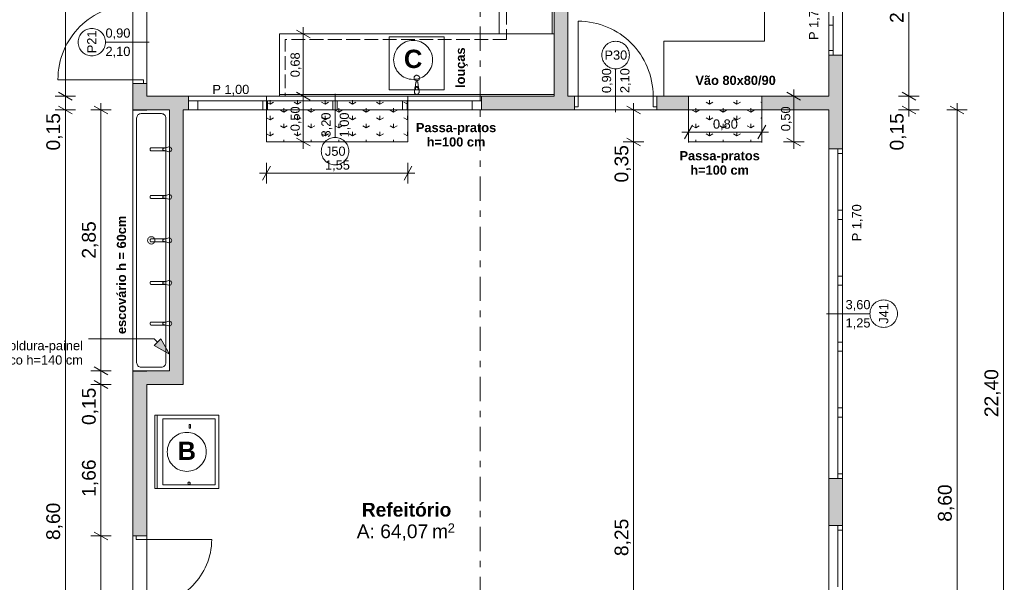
# Model space of a CAD drawing. Header units: millimetres. Extents: x -589 to 841, y -447 to 987.
# Tile 22 of 27: x 403 to 618, y 641 to 764. Entities that reach past the tile are written whole.
import ezdxf
from ezdxf.xclip import XClip

# ---------------------------------------------------------------- set-up
doc = ezdxf.new("R2010")
doc.units = ezdxf.units.MM
doc.header["$MEASUREMENT"] = 0
doc.header["$XCLIPFRAME"] = 0
doc.linetypes.add('Linha Tracejada 3_1', pattern=[4, 3, -1])
doc.linetypes.add('Tracejado Duplo', pattern=[10.936111, 5.291667, -2.116667, 1.411111, -2.116667])
for name, color, linetype in [('Anotação - Geral.2D', 7, 'Continuous'), ('Cotas - Geral.2D', 7, 'Continuous'), ('Desenho 2D - Geral.2D', 7, 'Continuous'), ('Estrutura - Geral.ARQ', 7, 'Continuous'), ('Interior - Mobiliário .ARQ', 7, 'Continuous'), ('Laje.ARQ', 7, 'Continuous'), ('Marcador - Cortes e Elevações.2D', 7, 'Continuous'), ('Parede.ARQ', 7, 'Continuous'), ('Zonas.ARQ', 7, 'Continuous')]:
    doc.layers.add(name, color=color, linetype=linetype)
doc.styles.add('GENERATED_STYLE_1', font='txt')
doc.styles.add('GENERATED_STYLE_2', font='txt')
pattern_1 = [(90, (-612.9804, 435.6334), (-6, 0), [0.866025, -2.598076]), (90, (-609.9804, 437.3655), (-6, 0), [0.866025, -2.598076]), (30, (-612.9804, 435.6334), (-3, 5.196152), [0.866025, -2.598076]), (30, (-612.9804, 439.0975), (-3, 5.196152), [0.866025, -2.598076]), (150, (-612.9804, 435.6334), (3, 5.196152), [0.866025, -2.598076]), (150, (-612.9804, 439.0975), (3, 5.196152), [0.866025, -2.598076])]

# ---------------------------------------------------------------- blocks, each defined once
blk = doc.blocks.new('Desenho_1_1', base_point=(-612.98, 435.63))
at = {"layer": 'Estrutura - Geral.ARQ', "linetype": 'Continuous', "lineweight": 0}
blk.add_hatch(color=7, dxfattribs=at).paths.add_polyline_path([(436.07, 691), (434.14, 694.35), (432.73, 692.94)])
at = {"layer": 'Laje.ARQ', "linetype": 'Continuous', "lineweight": 0}
h = blk.add_hatch(dxfattribs=at)
h.set_pattern_fill('Relva_0001', color=83, style=0, pattern_type=2)
h.set_pattern_definition(pattern_1)
h.paths.add_polyline_path([(457.21, 737.4), (488.15, 737.4), (488.15, 747.4), (457.21, 747.4)])
h = blk.add_hatch(dxfattribs=at)
h.set_pattern_fill('Relva_0001', color=83, style=0, pattern_type=2)
h.set_pattern_definition(pattern_1)
h.paths.add_polyline_path([(549.44, 737.4), (565.44, 737.4), (565.44, 747.4), (549.44, 747.4)])
at = {"layer": 'Parede.ARQ', "linetype": 'Continuous', "lineweight": 0}
for points in [[(520.07, 747.4), (523.07, 747.4), (523.07, 773.14), (520.07, 773.14)], [(580.08, 747.4), (583.08, 747.4), (583.08, 756.4), (580.08, 756.4)], [(428.07, 747.4), (431.07, 747.4), (431.07, 750.21), (428.07, 750.21)], [(436.07, 747.4), (428.07, 747.4), (428.07, 744.4), (436.07, 744.4)], [(436.07, 747.4), (439.07, 744.4), (440.21, 744.4), (440.21, 747.4)], [(436.07, 747.4), (436.07, 687.4), (439.07, 684.4), (439.07, 744.4)], [(504.21, 747.4), (504.21, 744.4), (524.52, 744.4), (524.52, 747.4)], [(549.44, 747.4), (542.52, 747.4), (542.52, 744.4), (549.44, 744.4)], [(583.08, 747.4), (565.44, 747.4), (565.44, 744.4), (580.08, 744.4)], [(580.08, 744.4), (580.08, 735.88), (583.08, 735.88), (583.08, 747.4)], [(428.07, 744.4), (428.07, 744.34), (431.07, 744.34), (431.07, 744.4)], [(428.07, 651.3), (431.07, 651.3), (431.07, 687.34), (428.07, 687.34)], [(436.07, 687.4), (431.07, 687.4), (431.07, 684.4), (439.07, 684.4)], [(580.08, 653.57), (583.08, 653.57), (583.08, 663.88), (580.08, 663.88)]]:
    blk.add_hatch(color=36, dxfattribs=at).paths.add_polyline_path(points)
at = {"layer": 'Cotas - Geral.2D', "color": 7, "linetype": 'Continuous', "lineweight": 0}
for p, q in [((618.26, 458.4), (618.26, 906.4)), ((413.29, 747.4), (413.29, 834.3)), ((597.6, 747.4), (597.6, 795.4)), ((466.77, 760.13), (463.77, 761.86)), ((465.27, 761), (465.27, 762.46)), ((467.52, 761), (463.02, 761)), ((465.27, 747.4), (465.27, 761)), ((465.27, 747.4), (465.27, 748.86)), ((572.44, 747.4), (572.44, 748.86)), ((415.54, 747.4), (411.04, 747.4)), ((411.79, 748.26), (414.79, 746.53)), ((413.29, 744.4), (413.29, 747.4)), ((467.52, 747.4), (463.02, 747.4)), ((467.52, 747.4), (463.02, 747.4)), ((463.77, 748.26), (466.77, 746.53)), ((466.77, 746.53), (463.77, 748.26)), ((465.27, 745.93), (465.27, 747.4)), ((465.27, 737.4), (465.27, 747.4)), ((574.69, 747.4), (570.19, 747.4)), ((573.94, 746.53), (570.94, 748.26)), ((572.44, 737.4), (572.44, 747.4)), ((599.85, 747.4), (595.35, 747.4)), ((596.1, 748.26), (599.1, 746.53)), ((597.6, 744.4), (597.6, 747.4)), ((415.54, 744.4), (411.04, 744.4)), ((411.79, 745.26), (414.79, 743.53)), ((413.29, 572.4), (413.29, 744.4)), ((423.33, 744.4), (418.83, 744.4)), ((422.58, 743.53), (419.58, 745.26)), ((421.08, 744.4), (421.08, 745.86)), ((421.08, 687.4), (421.08, 744.4)), ((539.7, 744.4), (535.2, 744.4)), ((538.95, 743.53), (535.95, 745.26)), ((537.45, 744.4), (537.45, 745.86)), ((537.45, 737.4), (537.45, 744.4)), ((599.85, 744.4), (595.35, 744.4)), ((596.1, 745.26), (599.1, 743.53)), ((597.6, 742.93), (597.6, 744.4)), ((610.35, 744.4), (605.85, 744.4)), ((609.6, 743.53), (606.6, 745.26)), ((608.1, 744.4), (608.1, 745.86)), ((608.1, 572.4), (608.1, 744.4)), ((550.3, 741.05), (548.57, 738.05)), ((549.44, 737.3), (549.44, 741.8)), ((564.57, 738.05), (566.3, 741.05)), ((565.44, 737.3), (565.44, 741.8)), ((463.77, 738.26), (466.77, 736.53)), ((535.95, 738.26), (538.95, 736.53)), ((547.97, 739.55), (549.44, 739.55)), ((549.44, 739.55), (565.44, 739.55)), ((565.44, 739.55), (566.9, 739.55)), ((570.94, 738.26), (573.94, 736.53)), ((467.52, 737.4), (463.02, 737.4)), ((465.27, 735.93), (465.27, 737.4)), ((539.7, 737.4), (535.2, 737.4)), ((537.45, 572.4), (537.45, 737.4)), ((574.69, 737.4), (570.19, 737.4)), ((572.44, 735.93), (572.44, 737.4)), ((458.08, 732.08), (456.34, 729.08)), ((457.21, 728.33), (457.21, 732.83)), ((487.29, 729.08), (489.02, 732.08)), ((488.15, 728.33), (488.15, 732.83)), ((455.74, 730.58), (457.21, 730.58)), ((457.21, 730.58), (488.15, 730.58)), ((488.15, 730.58), (489.62, 730.58)), ((423.33, 687.4), (418.83, 687.4)), ((419.58, 688.26), (422.58, 686.53)), ((421.08, 684.4), (421.08, 687.4)), ((423.33, 684.4), (418.83, 684.4)), ((419.58, 685.26), (422.58, 683.53)), ((421.08, 651.3), (421.08, 684.4)), ((419.58, 652.16), (422.58, 650.43)), ((423.33, 651.3), (418.83, 651.3)), ((421.08, 621.3), (421.08, 651.3))]:
    blk.add_line(p, q, dxfattribs=at)
at = {"layer": 'Desenho 2D - Geral.2D', "color": 251, "linetype": 'Continuous', "lineweight": 0}
for centre in [(489.28, 755.33), (439.82, 669.68)]:
    blk.add_circle(centre, 4.26, dxfattribs=at)
at = {"layer": 'Estrutura - Geral.ARQ', "color": 8, "linetype": 'Continuous', "lineweight": 0}
for p, q in [((432.72, 694.36), (418.33, 694.36)), ((433.43, 693.64), (432.72, 694.36))]:
    blk.add_line(p, q, dxfattribs=at)
at = {"layer": 'Estrutura - Geral.ARQ', "color": 7, "linetype": 'Continuous', "lineweight": 0}
for p, q in [((432.73, 692.94), (434.14, 694.35)), ((436.07, 691), (432.73, 692.94)), ((436.07, 691), (434.14, 694.35))]:
    blk.add_line(p, q, dxfattribs=at)
at = {"layer": 'Interior - Mobiliário .ARQ', "color": 7, "linetype": 'Continuous', "lineweight": 0}
for p, q in [((508.07, 817), (508.07, 761)), ((519.67, 817), (519.67, 761)), ((520.07, 817), (520.07, 761)), ((520.07, 761), (460.07, 761)), ((460.07, 761), (460.07, 747.4)), ((496.07, 760.4), (484.07, 760.4)), ((484.07, 760.4), (484.07, 748.8)), ((496.07, 748.8), (496.07, 760.4)), ((508.07, 761), (520.07, 761)), ((520.07, 761), (520.07, 747.4)), ((484.07, 748.8), (496.07, 748.8)), ((489.65, 749.14), (489.57, 748.3)), ((489.85, 750.38), (489.72, 749.33)), ((489.8, 748.8), (489.8, 749.09)), ((490.34, 748.8), (489.8, 748.8)), ((490.43, 749.33), (490.29, 750.38)), ((490.34, 749.09), (490.34, 748.8)), ((490.57, 748.3), (490.49, 749.14)), ((520.07, 747.8), (460.07, 747.8)), ((520.07, 747.4), (460.07, 747.4)), ((428.07, 744.4), (428.07, 687.4)), ((436.07, 744.4), (428.07, 744.4)), ((436.07, 687.4), (436.07, 744.4)), ((428.87, 689.2), (428.87, 742.6)), ((429.87, 743.6), (434.27, 743.6)), ((435.27, 742.6), (435.27, 689.2)), ((435.18, 736.11), (432.01, 736.11)), ((435.91, 736.31), (434.74, 735.99)), ((434.74, 735.99), (435.18, 736.11)), ((432.01, 735.47), (435.18, 735.47)), ((434.74, 735.6), (435.91, 735.27)), ((435.18, 735.47), (434.74, 735.6)), ((435.18, 725.7), (432.01, 725.7)), ((432.01, 725.07), (435.18, 725.07)), ((435.91, 725.91), (434.74, 725.58)), ((434.74, 725.58), (435.18, 725.7)), ((434.74, 725.19), (435.91, 724.87)), ((435.18, 725.07), (434.74, 725.19)), ((435.91, 716.42), (434.74, 716.09)), ((435.18, 716.21), (432.01, 716.21)), ((432.01, 715.58), (435.18, 715.58)), ((434.74, 716.09), (435.18, 716.21)), ((434.74, 715.7), (435.91, 715.38)), ((435.18, 715.58), (434.74, 715.7)), ((435.18, 706.92), (432.01, 706.92)), ((432.01, 706.28), (435.18, 706.28)), ((435.91, 707.12), (434.74, 706.8)), ((434.74, 706.8), (435.18, 706.92)), ((434.74, 706.4), (435.91, 706.08)), ((435.18, 706.28), (434.74, 706.4)), ((435.18, 698.03), (432.01, 698.03)), ((432.01, 697.39), (435.18, 697.39)), ((435.91, 698.23), (434.74, 697.91)), ((434.74, 697.91), (435.18, 698.03)), ((434.74, 697.52), (435.91, 697.19)), ((435.18, 697.39), (434.74, 697.52)), ((428.07, 687.4), (436.07, 687.4)), ((434.27, 688.2), (429.87, 688.2)), ((446.82, 677.68), (432.82, 677.68)), ((432.82, 677.68), (432.82, 661.68)), ((432.82, 677.68), (432.82, 661.68)), ((446.82, 677.68), (432.82, 677.68)), ((433.33, 677.68), (433.33, 661.68)), ((446.82, 661.68), (446.82, 677.68)), ((446.82, 661.68), (446.82, 677.68)), ((434.6, 676.92), (434.6, 662.44)), ((446.06, 676.92), (434.6, 676.92)), ((440.33, 675.53), (440.33, 674.85)), ((440.66, 674.85), (440.66, 675.53)), ((446.06, 662.44), (446.06, 676.92)), ((440.33, 674.85), (440.66, 674.85)), ((432.82, 661.68), (446.82, 661.68)), ((432.82, 661.68), (446.82, 661.68)), ((434.6, 662.44), (446.06, 662.44))]:
    blk.add_line(p, q, dxfattribs=at)
for centre, radius in [((490.07, 751.39), 0.6), ((432.07, 715.9), 0.8), ((440.33, 662.83), 0.254)]:
    blk.add_circle(centre, radius, dxfattribs=at)
for centre, radius, start, end in [((490.07, 749.1), 0.422, 147.229, 174.8304), ((490.07, 749.1), 0.422, 32.771, 147.229), ((490.07, 749.09), 0.272, 0, 180), ((490.07, 750.36), 0.224, 7.1389, 172.8611), ((490.07, 749.1), 0.422, 5.1696, 32.771), ((490.07, 748.3), 0.5, 180, 0), ((429.87, 742.6), 1, 90, 180), ((434.27, 742.6), 1, 0, 90), ((432.23, 735.79), 0.421, 136.9876, 223.0124), ((432.02, 735.97), 0.142, 91.1876, 128.9257), ((434.77, 735.79), 0.2, 100.3544, 259.6456), ((434.77, 735.79), 0.2, 100.3544, 259.6456), ((436, 735.79), 0.528, 259.9738, 100.0262), ((432.01, 735.61), 0.139, 230.6242, 269.1921), ((432.23, 725.38), 0.421, 136.9876, 223.0124), ((432.02, 725.56), 0.142, 91.1876, 128.9257), ((432.01, 725.21), 0.139, 230.6242, 269.1921), ((434.77, 725.39), 0.2, 100.3544, 259.6456), ((434.77, 725.39), 0.2, 100.3544, 259.6456), ((436, 725.39), 0.528, 259.9738, 100.0262), ((436, 715.9), 0.528, 259.9738, 100.0262), ((432.23, 715.9), 0.421, 136.9876, 223.0124), ((432.02, 716.07), 0.142, 91.1876, 128.9257), ((432.01, 715.72), 0.139, 230.6242, 269.1921), ((434.77, 715.9), 0.2, 100.3544, 259.6456), ((434.77, 715.9), 0.2, 100.3544, 259.6456), ((432.23, 706.6), 0.421, 136.9876, 223.0124), ((432.02, 706.78), 0.142, 91.1876, 128.9257), ((432.01, 706.42), 0.139, 230.6242, 269.1921), ((434.77, 706.6), 0.2, 100.3544, 259.6456), ((434.77, 706.6), 0.2, 100.3544, 259.6456), ((436, 706.6), 0.528, 259.9738, 100.0262), ((432.23, 697.71), 0.421, 136.9876, 223.0124), ((432.02, 697.89), 0.142, 91.1876, 128.9257), ((432.01, 697.53), 0.139, 230.6242, 269.1921), ((434.77, 697.71), 0.2, 100.3544, 259.6456), ((434.77, 697.71), 0.2, 100.3544, 259.6456), ((436, 697.71), 0.528, 259.9738, 100.0262), ((429.87, 689.2), 1, 180, 270), ((434.27, 689.2), 1, 270, 0), ((440.49, 675.53), 0.162, 0, 180)]:
    blk.add_arc(centre, radius, start, end, dxfattribs=at)
at = {"layer": 'Laje.ARQ', "color": 83, "linetype": 'Continuous', "lineweight": 0, "flags": 128}
for points in [[(428.07, 381.4), (428.07, 687.4), (436.07, 687.4), (436.07, 744.4), (428.07, 744.4), (428.07, 779.36), (277.05, 779.36), (277.05, 838.35), (238.05, 838.35), (238.05, 750.9), (205.05, 750.9), (205.05, 728.9), (238.05, 728.9), (238.05, 725.9), (194.05, 725.9), (194.05, 661.4), (238.05, 661.4), (238.05, 83.48)], [(84.25, 83.48), (84.25, 905.4), (238.05, 905.4), (238.05, 953.05), (428.07, 953.05), (428.07, 905.4), (583.08, 905.4), (583.08, 433.72)]]:
    blk.add_lwpolyline(points, dxfattribs=at)
for points in [[(523.07, 747.4), (580.08, 747.4), (580.08, 902.4), (551.07, 902.4), (551.07, 859.2), (493.07, 859.2), (493.07, 837.3), (523.07, 837.3)], [(431.07, 747.4), (520.07, 747.4), (520.07, 834.3), (431.07, 834.3)], [(566.07, 759.4), (544.07, 759.4), (544.07, 747.4), (566.07, 747.4), (580.07, 747.4), (580.07, 770.37), (566.07, 770.37)], [(457.21, 737.4), (488.15, 737.4), (488.15, 747.4), (457.21, 747.4)], [(549.44, 737.4), (565.44, 737.4), (565.44, 747.4), (549.44, 747.4)], [(580.08, 744.4), (439.07, 744.4), (439.07, 684.4), (431.07, 684.4), (431.07, 572.4), (580.08, 572.4)]]:
    blk.add_lwpolyline(points, close=True, dxfattribs=at)
at = {"layer": 'Laje.ARQ', "color": 83, "linetype": 'Linha Tracejada 3_1', "lineweight": 0, "flags": 128}
blk.add_lwpolyline([(509.67, 759.8), (461.33, 759.8), (461.33, 747.4), (509.67, 747.4), (520.07, 747.4), (520.07, 813.8), (509.67, 813.8)], close=True, dxfattribs=at)
at = {"layer": 'Marcador - Cortes e Elevações.2D', "color": 7, "linetype": 'Tracejado Duplo', "lineweight": 0}
blk.add_line((503.92, 915.74), (503.92, 39.98), dxfattribs=at)
at = {"layer": 'Parede.ARQ', "color": 7, "linetype": 'Continuous', "lineweight": 0}
for p, q in [((580.08, 786.4), (580.08, 756.4)), ((583.08, 786.4), (583.08, 756.4)), ((525.32, 747.4), (525.32, 763.8)), ((580.08, 764.9), (580.08, 763.9)), ((580.08, 763.9), (580.08, 762.9)), ((581.08, 763.9), (581.08, 764.9)), ((581.08, 762.9), (581.08, 763.9)), ((580.08, 762.9), (581.08, 762.9)), ((580.08, 762.9), (580.08, 757.4)), ((581.08, 757.4), (581.08, 762.9)), ((422.07, 759.21), (431.57, 759.21)), ((581.08, 757.4), (580.08, 757.4)), ((580.08, 757.4), (580.08, 756.4)), ((581.08, 756.4), (581.08, 757.4)), ((580.08, 756.4), (581.08, 756.4)), ((580.08, 756.4), (581.08, 756.4)), ((581.08, 756.4), (583.08, 756.4)), ((533.52, 753.4), (533.52, 743.9)), ((428.07, 751.01), (411.67, 751.01)), ((428.07, 750.21), (428.07, 751.01)), ((428.07, 751.01), (430.37, 751.01)), ((430.37, 751.01), (430.37, 750.21)), ((430.37, 750.21), (428.07, 750.21)), ((428.07, 750.21), (430.37, 750.21)), ((428.07, 750.21), (430.37, 750.21)), ((428.07, 750.21), (428.07, 749.47)), ((428.07, 750.21), (428.07, 749.47)), ((430.37, 750.21), (431.07, 750.21)), ((430.37, 750.21), (431.07, 750.21)), ((431.07, 750.21), (431.07, 749.47)), ((431.07, 750.21), (431.07, 749.47)), ((440.21, 747.4), (504.21, 747.4)), ((440.21, 746.4), (440.21, 747.4)), ((472.21, 738.4), (472.21, 747.9)), ((504.21, 746.4), (504.21, 747.4)), ((524.52, 747.4), (523.78, 747.4)), ((524.52, 747.4), (523.78, 747.4)), ((524.52, 747.4), (525.32, 747.4)), ((524.52, 745.1), (524.52, 747.4)), ((524.52, 747.4), (524.52, 745.1)), ((524.52, 747.4), (524.52, 745.1)), ((525.32, 747.4), (525.32, 745.1)), ((541.72, 745.1), (541.72, 747.4)), ((541.72, 747.4), (542.52, 747.4)), ((542.52, 747.4), (542.52, 745.1)), ((542.52, 747.4), (542.52, 745.1)), ((542.52, 747.4), (542.52, 745.1)), ((542.52, 747.4), (543.26, 747.4)), ((542.52, 747.4), (543.26, 747.4)), ((565.44, 747.4), (549.44, 747.4)), ((549.44, 747.4), (549.44, 744.4)), ((565.44, 747.4), (565.44, 744.4)), ((428.07, 744.34), (431.07, 744.34)), ((440.21, 746.4), (442.21, 746.4)), ((440.21, 744.4), (440.21, 746.4)), ((440.21, 744.4), (440.21, 746.4)), ((440.21, 744.4), (504.21, 744.4)), ((442.21, 744.4), (440.21, 744.4)), ((442.21, 746.4), (442.21, 744.4)), ((442.21, 746.4), (456.46, 746.4)), ((456.46, 744.4), (442.21, 744.4)), ((456.46, 744.4), (456.46, 746.4)), ((456.46, 746.4), (457.46, 746.4)), ((456.46, 746.4), (457.46, 746.4)), ((457.46, 744.4), (456.46, 744.4)), ((457.46, 744.4), (456.46, 744.4)), ((457.46, 746.4), (457.46, 744.4)), ((457.46, 746.4), (471.71, 746.4)), ((471.71, 744.4), (457.46, 744.4)), ((471.71, 744.4), (471.71, 746.4)), ((471.71, 746.4), (472.71, 746.4)), ((471.71, 746.4), (472.71, 746.4)), ((472.71, 744.4), (471.71, 744.4)), ((472.71, 744.4), (471.71, 744.4)), ((472.71, 746.4), (472.71, 744.4)), ((472.71, 746.4), (486.96, 746.4)), ((486.96, 744.4), (472.71, 744.4)), ((486.96, 744.4), (486.96, 746.4)), ((486.96, 746.4), (487.96, 746.4)), ((486.96, 746.4), (487.96, 746.4)), ((487.96, 744.4), (486.96, 744.4)), ((487.96, 744.4), (486.96, 744.4)), ((487.96, 746.4), (487.96, 744.4)), ((487.96, 746.4), (502.21, 746.4)), ((502.21, 744.4), (487.96, 744.4)), ((502.21, 744.4), (502.21, 746.4)), ((502.21, 746.4), (504.21, 746.4)), ((504.21, 744.4), (502.21, 744.4)), ((504.21, 744.4), (504.21, 746.4)), ((504.21, 744.4), (504.21, 746.4)), ((524.52, 744.4), (523.78, 744.4)), ((524.52, 744.4), (523.78, 744.4)), ((525.32, 745.1), (524.52, 745.1)), ((524.52, 745.1), (524.52, 744.4)), ((524.52, 745.1), (524.52, 744.4)), ((542.52, 745.1), (541.72, 745.1)), ((542.52, 745.1), (542.52, 744.4)), ((542.52, 745.1), (542.52, 744.4)), ((542.52, 744.4), (543.26, 744.4)), ((542.52, 744.4), (543.26, 744.4)), ((565.44, 744.4), (549.44, 744.4)), ((580.08, 663.88), (580.08, 735.88)), ((582.08, 735.88), (580.08, 735.88)), ((582.08, 734.88), (582.08, 735.88)), ((583.08, 735.88), (582.08, 735.88)), ((583.08, 735.88), (582.08, 735.88)), ((583.08, 663.88), (583.08, 735.88)), ((583.08, 735.88), (583.08, 734.88)), ((583.08, 734.88), (582.08, 734.88)), ((582.08, 722.48), (582.08, 734.88)), ((583.08, 734.88), (583.08, 722.48)), ((582.08, 721.48), (582.08, 722.48)), ((582.08, 722.48), (583.08, 722.48)), ((582.08, 720.48), (582.08, 721.48)), ((583.08, 722.48), (583.08, 721.48)), ((583.08, 721.48), (583.08, 720.48)), ((583.08, 720.48), (582.08, 720.48)), ((582.08, 708.08), (582.08, 720.48)), ((583.08, 720.48), (583.08, 708.08)), ((582.08, 707.08), (582.08, 708.08)), ((582.08, 708.08), (583.08, 708.08)), ((583.08, 708.08), (583.08, 707.08)), ((582.08, 706.08), (582.08, 707.08)), ((583.08, 706.08), (582.08, 706.08)), ((582.08, 693.68), (582.08, 706.08)), ((583.08, 707.08), (583.08, 706.08)), ((583.08, 706.08), (583.08, 693.68)), ((589.08, 699.88), (579.58, 699.88)), ((582.08, 692.68), (582.08, 693.68)), ((582.08, 693.68), (583.08, 693.68)), ((582.08, 691.68), (582.08, 692.68)), ((583.08, 693.68), (583.08, 692.68)), ((583.08, 692.68), (583.08, 691.68)), ((583.08, 691.68), (582.08, 691.68)), ((582.08, 679.28), (582.08, 691.68)), ((583.08, 691.68), (583.08, 679.28)), ((428.07, 687.34), (431.07, 687.34)), ((582.08, 678.28), (582.08, 679.28)), ((582.08, 679.28), (583.08, 679.28)), ((582.08, 677.28), (582.08, 678.28)), ((583.08, 679.28), (583.08, 678.28)), ((583.08, 678.28), (583.08, 677.28)), ((583.08, 677.28), (582.08, 677.28)), ((582.08, 664.88), (582.08, 677.28)), ((583.08, 677.28), (583.08, 664.88)), ((582.08, 663.88), (582.08, 664.88)), ((582.08, 664.88), (583.08, 664.88)), ((583.08, 664.88), (583.08, 663.88)), ((582.08, 663.88), (580.08, 663.88)), ((583.08, 663.88), (582.08, 663.88)), ((583.08, 663.88), (582.08, 663.88)), ((428.07, 651.3), (428.07, 652.04)), ((428.07, 651.3), (428.07, 652.04)), ((431.07, 651.3), (431.07, 652.04)), ((431.07, 651.3), (431.07, 652.04)), ((580.08, 653.57), (580.08, 581.57)), ((582.08, 653.57), (580.08, 653.57)), ((582.08, 653.57), (582.08, 652.57)), ((583.08, 653.57), (582.08, 653.57)), ((583.08, 653.57), (582.08, 653.57)), ((582.08, 652.57), (583.08, 652.57)), ((582.08, 652.57), (582.08, 640.17)), ((583.08, 653.57), (583.08, 581.57)), ((583.08, 652.57), (583.08, 653.57)), ((583.08, 640.17), (583.08, 652.57)), ((428.77, 651.3), (428.07, 651.3)), ((428.77, 651.3), (428.07, 651.3)), ((428.77, 650.5), (428.77, 651.3)), ((428.77, 651.3), (431.07, 651.3)), ((431.07, 651.3), (428.77, 651.3)), ((431.07, 651.3), (428.77, 651.3)), ((431.07, 650.5), (428.77, 650.5)), ((431.07, 651.3), (431.07, 650.5)), ((431.07, 650.5), (445.27, 650.5))]:
    blk.add_line(p, q, dxfattribs=at)
at = {"layer": 'Parede.ARQ', "color": 7, "linetype": 'Continuous', "lineweight": 0, "flags": 128}
for points in [[(520.07, 773.14), (520.07, 747.4)], [(523.07, 747.4), (523.07, 773.14)], [(580.08, 756.4), (580.08, 747.4)], [(583.08, 747.4), (583.08, 756.4)], [(428.07, 750.21), (428.07, 747.4)], [(431.07, 747.4), (431.07, 750.21)], [(428.07, 747.4), (428.07, 744.4)], [(436.07, 747.4), (431.07, 747.4)], [(440.21, 747.4), (436.07, 747.4)], [(520.07, 747.4), (504.21, 747.4)], [(524.52, 747.4), (523.07, 747.4)], [(549.44, 747.4), (542.52, 747.4)], [(580.08, 747.4), (565.44, 747.4)], [(583.08, 735.88), (583.08, 747.4)], [(428.07, 744.4), (428.07, 744.34)], [(431.07, 744.34), (431.07, 744.4)], [(431.07, 744.4), (436.07, 744.4)], [(436.07, 744.4), (436.07, 687.4)], [(439.07, 744.4), (440.21, 744.4)], [(439.07, 684.4), (439.07, 744.4)], [(504.21, 744.4), (520.07, 744.4)], [(523.07, 744.4), (524.52, 744.4)], [(542.52, 744.4), (549.44, 744.4)], [(565.44, 744.4), (580.08, 744.4)], [(580.08, 744.4), (580.08, 735.88)], [(428.07, 687.34), (428.07, 651.3)], [(436.07, 687.4), (431.07, 687.4)], [(431.07, 684.4), (439.07, 684.4)], [(431.07, 651.3), (431.07, 684.4)], [(580.08, 663.88), (580.08, 653.57)], [(583.08, 653.57), (583.08, 663.88)]]:
    blk.add_lwpolyline(points, dxfattribs=at)
at = {"layer": 'Parede.ARQ', "color": 7, "linetype": 'Continuous', "lineweight": 0}
for centre, radius, start, end in [((428.07, 751.01), 16.4, 90, 180), ((525.32, 747.4), 16.4, 0, 90), ((431.07, 650.5), 14.2, 270, 0)]:
    blk.add_arc(centre, radius, start, end, dxfattribs=at)
at = {"layer": 'Parede.ARQ', "color": 8, "linetype": 'Continuous', "lineweight": 0}
for centre, start, end in [((419.07, 759.21), 90, 270), ((419.07, 759.21), 270, 90), ((533.52, 756.4), 0, 180), ((533.52, 756.4), 180, 0), ((472.21, 735.4), 0, 180), ((472.21, 735.4), 180, 0), ((592.08, 699.88), 90, 270), ((592.08, 699.88), 270, 90)]:
    blk.add_arc(centre, 3, start, end, dxfattribs=at)
at = {"layer": 'Zonas.ARQ', "color": 7, "linetype": 'Continuous', "lineweight": 0}
for p, q in [((580.08, 756.4), (581.08, 756.4)), ((581.08, 756.4), (583.08, 756.4)), ((428.07, 750.21), (428.07, 749.47)), ((428.07, 750.21), (430.37, 750.21)), ((430.37, 750.21), (431.07, 750.21)), ((431.07, 750.21), (431.07, 749.47)), ((440.21, 746.4), (440.21, 747.4)), ((504.21, 746.4), (504.21, 747.4)), ((524.52, 747.4), (523.78, 747.4)), ((524.52, 747.4), (524.52, 745.1)), ((542.52, 747.4), (543.26, 747.4)), ((542.52, 747.4), (542.52, 745.1)), ((549.44, 747.4), (549.44, 744.4)), ((565.44, 747.4), (565.44, 744.4)), ((428.07, 744.34), (431.07, 744.34)), ((440.21, 744.4), (440.21, 746.4)), ((504.21, 744.4), (504.21, 746.4)), ((524.52, 744.4), (523.78, 744.4)), ((524.52, 745.1), (524.52, 744.4)), ((542.52, 745.1), (542.52, 744.4)), ((542.52, 744.4), (543.26, 744.4)), ((582.08, 735.88), (580.08, 735.88)), ((583.08, 735.88), (582.08, 735.88)), ((428.07, 687.34), (431.07, 687.34)), ((582.08, 663.88), (580.08, 663.88)), ((583.08, 663.88), (582.08, 663.88)), ((428.07, 651.3), (428.07, 652.04)), ((431.07, 651.3), (431.07, 652.04)), ((582.08, 653.57), (580.08, 653.57)), ((583.08, 653.57), (582.08, 653.57)), ((428.77, 651.3), (428.07, 651.3)), ((431.07, 651.3), (428.77, 651.3))]:
    blk.add_line(p, q, dxfattribs=at)
at = {"layer": 'Anotação - Geral.2D', "color": 7, "linetype": 'Continuous', "lineweight": 0, "attachment_point": 2, "style": 'GENERATED_STYLE_2'}
for s, insert, char_height in [('\\A1;{\\pqc;\\fArial|b1|i0|c0|p38;C}', (489.28, 757.56), 4), ('\\A1;{\\pqc;\\fArial|b1|i0|c0|p38;Vão 80x80/90}', (559.73, 751.87), 2), ('\\A1;{\\pqc;\\fArial|b1|i0|c0|p38;B}', (439.82, 671.91), 4)]:
    blk.add_mtext(s, dxfattribs=dict(at, insert=insert, char_height=char_height))
at = {"layer": 'Anotação - Geral.2D', "color": 7, "linetype": 'Continuous', "lineweight": 0, "char_height": 2, "attachment_point": 2, "rotation": 90, "style": 'GENERATED_STYLE_2'}
for s, insert in [('\\A1;{\\pqc;\\fArial|b1|i0|c0|p38;louças}', (498.6, 753.63)), ('\\A1;{\\pqc;\\fArial|b1|i0|c0|p38;escovário h = 60cm}', (424.55, 708.35))]:
    blk.add_mtext(s, dxfattribs=dict(at, insert=insert))
at = {"layer": 'Anotação - Geral.2D', "color": 7, "linetype": 'Continuous', "lineweight": 0, "char_height": 2, "attachment_point": 2, "line_spacing_factor": 0.940857, "style": 'GENERATED_STYLE_2'}
for insert in [(498.65, 741.55), (556.24, 735.4)]:
    blk.add_mtext('\\A1;{\\pqc;\\fArial|b1|i0|c0|p38;Passa-pratos\\P\\pqc;\\fArial|b1|i0|c0|p38;h=100 cm}', dxfattribs=dict(at, insert=insert))
at = {"layer": 'Cotas - Geral.2D', "color": 7, "linetype": 'Continuous', "lineweight": 0, "attachment_point": 7, "rotation": 90, "style": 'GENERATED_STYLE_1'}
for s, insert, char_height, width in [('\\A1;{\\pql;\\fArial|b0|i0|c0|p38;2,40}', (597, 763.41), 3, 7.9817), ('\\A1;{\\pql;\\fArial|b0|i0|c0|p38;0,68}', (464.87, 751.54), 2, 5.3212), ('\\A1;{\\pql;\\fArial|b0|i0|c0|p38;0,50}', (464.87, 739.74), 2, 5.3212), ('\\A1;{\\pql;\\fArial|b0|i0|c0|p38;0,50}', (572.04, 739.74), 2, 5.3212), ('\\A1;{\\pql;\\fArial|b0|i0|c0|p38;0,15}', (412.69, 735.55), 3, 7.9817), ('\\A1;{\\pql;\\fArial|b0|i0|c0|p38;0,15}', (597, 735.55), 3, 7.9817), ('\\A1;{\\pql;\\fArial|b0|i0|c0|p38;0,35}', (536.85, 728.55), 3, 7.9817), ('\\A1;{\\pql;\\fArial|b0|i0|c0|p38;2,85}', (420.48, 711.91), 3, 7.9817), ('\\A1;{\\pql;\\fArial|b0|i0|c0|p38;22,40}', (617.66, 677.27), 3, 10.2583), ('\\A1;{\\pql;\\fArial|b0|i0|c0|p38;0,15}', (420.48, 675.55), 3, 7.9817), ('\\A1;{\\pql;\\fArial|b0|i0|c0|p38;1,66}', (420.48, 659.86), 3, 7.9817), ('\\A1;{\\pql;\\fArial|b0|i0|c0|p38;8,60}', (607.5, 654.41), 3, 7.9817), ('\\A1;{\\pql;\\fArial|b0|i0|c0|p38;8,60}', (412.69, 650.41), 3, 7.9817), ('\\A1;{\\pql;\\fArial|b0|i0|c0|p38;8,25}', (536.85, 646.91), 3, 7.9817)]:
    blk.add_mtext(s, dxfattribs=dict(at, insert=insert, char_height=char_height, width=width))
at = {"layer": 'Cotas - Geral.2D', "color": 7, "linetype": 'Continuous', "lineweight": 0, "char_height": 2, "width": 5.3212, "attachment_point": 7, "style": 'GENERATED_STYLE_1'}
for s, insert in [('\\A1;{\\pql;\\fArial|b0|i0|c0|p38;0,80}', (554.78, 739.95)), ('\\A1;{\\pql;\\fArial|b0|i0|c0|p38;1,55}', (470.02, 730.98))]:
    blk.add_mtext(s, dxfattribs=dict(at, insert=insert))
at = {"layer": 'Estrutura - Geral.ARQ', "color": 7, "linetype": 'Continuous', "lineweight": 0, "insert": (417.13, 693.9), "char_height": 2, "attachment_point": 3, "line_spacing_factor": 0.939732, "style": 'GENERATED_STYLE_1'}
blk.add_mtext('\\A1;{\\pqr;\\fArial|b0|i0|c0|p38;moldura-painel\\P\\pqr;\\fArial|b0|i0|c0|p38;cerâmico h=140 cm}', dxfattribs=at)
at = {"layer": 'Parede.ARQ', "color": 7, "linetype": 'Continuous', "lineweight": 0, "char_height": 2, "attachment_point": 7, "rotation": 90, "style": 'GENERATED_STYLE_1'}
for s, insert in [('\\A1;{\\pql;\\fArial|b0|i0|c0|p38;P 1,78}', (578.16, 759.69)), ('\\A1;{\\pql;\\fArial|b0|i0|c0|p38;P21}', (420.07, 756.78)), ('\\A1;{\\pql;\\fArial|b0|i0|c0|p38;0,90}', (532.9, 748.08)), ('\\A1;{\\pql;\\fArial|b0|i0|c0|p38;2,10}', (536.9, 748.08)), ('\\A1;{\\pql;\\fArial|b0|i0|c0|p38;3,20}', (471.6, 738.4)), ('\\A1;{\\pql;\\fArial|b0|i0|c0|p38;1,00}', (475.6, 738.4)), ('\\A1;{\\pql;\\fArial|b0|i0|c0|p38;P 1,70}', (587.56, 715.71)), ('\\A1;{\\pql;\\fArial|b0|i0|c0|p38;J41}', (593.12, 697.68))]:
    blk.add_mtext(s, dxfattribs=dict(at, insert=insert))
at = {"layer": 'Parede.ARQ', "color": 7, "linetype": 'Continuous', "lineweight": 0, "char_height": 2, "attachment_point": 7, "style": 'GENERATED_STYLE_1'}
for s, insert in [('\\A1;{\\pql;\\fArial|b0|i0|c0|p38;0,90}', (422.07, 759.83)), ('\\A1;{\\pql;\\fArial|b0|i0|c0|p38;2,10}', (422.07, 755.83)), ('\\A1;{\\pql;\\fArial|b0|i0|c0|p38;P30}', (531.08, 755.36)), ('\\A1;{\\pql;\\fArial|b0|i0|c0|p38;P 1,00}', (445.41, 747.51)), ('\\A1;{\\pql;\\fArial|b0|i0|c0|p38;J50}', (470.01, 734.36)), ('\\A1;{\\pql;\\fArial|b0|i0|c0|p38;3,60}', (583.76, 700.49)), ('\\A1;{\\pql;\\fArial|b0|i0|c0|p38;1,25}', (583.76, 696.49))]:
    blk.add_mtext(s, dxfattribs=dict(at, insert=insert))
at = {"layer": 'Zonas.ARQ', "color": 7, "linetype": 'Continuous', "lineweight": 0, "attachment_point": 1}
for s, insert, char_height, style in [('\\A1;{\\pql;\\fArial|b1|i0|c0|p38;Refeitório}', (478.06, 658.54), 3, 'GENERATED_STYLE_2'), ('\\A1;{\\pql;\\fArial|b0|i0|c0|p38;2}', (496.84, 654.05), 2, 'GENERATED_STYLE_1'), ('\\A1;{\\pql;\\fArial|b0|i0|c0|p38;A: 64,07}', (476.96, 653.82), 3, 'GENERATED_STYLE_1'), ('\\A1;{\\pql;\\fArial|b0|i0|c0|p38; m}', (492.26, 653.82), 3, 'GENERATED_STYLE_1')]:
    blk.add_mtext(s, dxfattribs=dict(at, insert=insert, char_height=char_height, style=style))

msp = doc.modelspace()

# ---------------------------------------------------------------- block references
at = {"color": 7, "linetype": 'Continuous', "lineweight": 0}
ref = msp.add_blockref('Desenho_1_1', (-612.98, 435.63), dxfattribs=at)
XClip(ref).set_block_clipping_path([(35.1353416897, 37.3848133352), (284.9334299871, 37.3848133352), (284.9334299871, 24.3913893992), (642.5463821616, 24.3913893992), (642.5463821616, 324.9652811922), (662.5106744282, 324.9652811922), (662.5106744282, 424.998918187), (640.774709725, 431.4917679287), (640.774709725, 825.5242281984), (640.774709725, 973.901529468), (35.1353416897, 973.901529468)])

doc.saveas('drawing.dxf')
